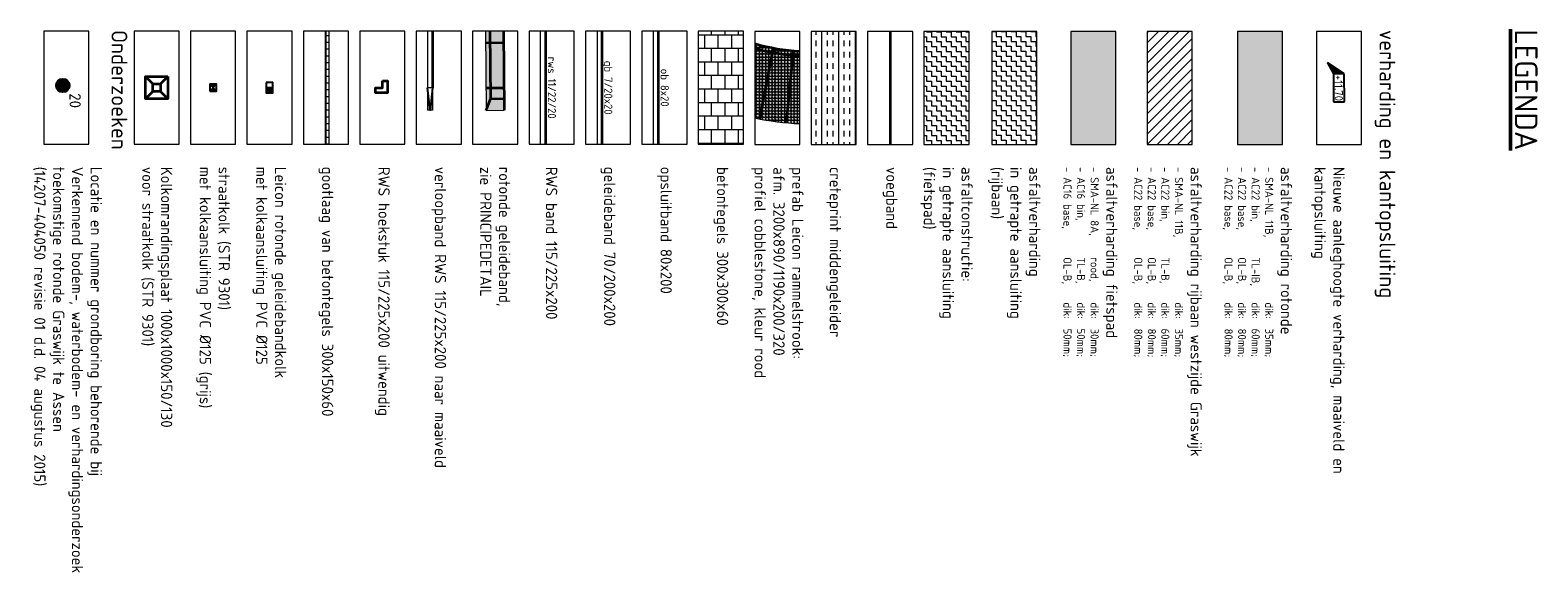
# Model space of a CAD drawing. Header units: metres. Extents: x 233373 to 233535, y 554162 to 554421.
# Tile 17 of 17: x 233373 to 233440, y 554398 to 554421. Entities that reach past the tile are written whole.
import ezdxf
from ezdxf.enums import TextEntityAlignment as Align

# ---------------------------------------------------------------- set-up
doc = ezdxf.new("R2010")
doc.units = ezdxf.units.M
for name, pattern in [('VH-GELEIDEBAND_70X200', [20, 12, -4, 0, -4]), ('VH-OPSLUITBAND_80X200', [14, 8, -2, 2, -2]), ('Xref_Ontwerp nieuwe situatie$0$VH-RWSBAND_110X220', [24, 10, -2, 2, -2, 2, -2, 2, -2])]:
    doc.linetypes.add(name, pattern=pattern)
for name, color, linetype, lineweight, true_color in [('N-WE-MO-ONDERZOEK_BORING-SD', 30, 'Continuous', 25, 0xff7f00), ('N-WE-RI-HWA_KOLK-S', 150, 'Continuous', 25, 0x007fff), ('N-WE-VH-KANTOPSLUITING_GELEIDEBAND_70X200-G', 20, 'VH-GELEIDEBAND_70X200', 35, 0xff3f00), ('N-WE-VH-KANTOPSLUITING_OPSLUITBAND_80X200-G', 150, 'VH-OPSLUITBAND_80X200', 35, 0x007fff), ('N-WE-VH-KANTOPSLUITING_TROTTOIRBAND_RWS_110 220-G', 7, 'Xref_Ontwerp nieuwe situatie$0$VH-RWSBAND_110X220', 35, 0x2db300), ('N-WE-VH-VERHARDING_ASFALT FIETSPAD TRAPFREES 1 LAAG-A', 7, 'Continuous', 18, 0xc99292), ('N-WE-VH-VERHARDING_ASFALT RIJBAAN TRAPFREES 2 LAGEN-A', 7, 'Continuous', 18, 0xc7c7c7), ('N-WE-VH-VERHARDING_ASFALT_A', 7, 'Continuous', 5, 0xacacac), ('N-WE-VH-VERHARDING_ASFALT_HOOFDRIJBAAN-A', 7, 'Continuous', 5, 0xc7c7c7), ('N-WE-VH-VERHARDING_ASFALT_ROOD-A', 7, 'Continuous', 5, 0xc99292), ('N-WE-VH-VERHARDING_ASFALT_VOEGBAND-G', 7, 'Continuous', 35, 0x000099), ('N-WE-VH-VERHARDING_BETON_CRETEPRINT-A', 250, 'Continuous', 9, 0x333333), ('N-WE-VH-VERHARDING_COBBLESTONE-A', 7, 'Continuous', 18, 0xffccd9)]:
    doc.layers.add(name, color=color, linetype=linetype, lineweight=lineweight, true_color=true_color)
for name, color, linetype, lineweight in [('N-WE-VH-GOOT_TEGEL-GD', 170, 'Continuous', 18), ('N-WE-VH-KANTOPSLUITING-T18', 7, 'Continuous', 18), ('N-WE-VH-KANTOPSLUITING_ACHTERKANTBAND-G', 7, 'Continuous', 35), ('N-WE-VH-KANTOPSLUITING_ELEMENT-A', 252, 'Continuous', 18), ('N-WE-VH-KANTOPSLUITING_ELEMENT-G', 7, 'Continuous', 35), ('N-WE-VH-KANTOPSLUITING_ELEMENT_HOEKSTUK-S', 7, 'Continuous', 35), ('N-WE-VH-KANTOPSLUITING_ELEMENT_VERLOOPBAND-S', 7, 'Continuous', 25), ('N-WE-VH-KANTOPSLUITING_VOORKANTBAND-G', 7, 'Continuous', 18), ('N-WE-VH-KANTVERHARDING-G', 7, 'Continuous', 25), ('N-WE-VH-VERHARDING_TEGEL-A', 252, 'Continuous', 18), ('X-XX-AL-HOOGTELABEL_KANTOPSLUITING-S', 7, 'Continuous', 25), ('X-XX-AL-LEGENDA-G', 7, 'Continuous', 18), ('X-XX-AL-LEGENDA-T25', 7, 'Continuous', 25), ('X-XX-AL-LEGENDA-T50', 7, 'Continuous', 50)]:
    doc.layers.add(name, color=color, linetype=linetype, lineweight=lineweight)
doc.styles.add('NLCS-ISO', font='NLCS-ISO.ttf')
doc.styles.add('NLCS-ISO-ANNOTATIEF-T18', font='NLCS-ISO.ttf', dxfattribs={"height": 1.8})
doc.styles.add('NLCS-ISO-ANNOTATIEF-T25', font='NLCS-ISO.ttf', dxfattribs={"height": 2.5})
doc.styles.add('Xref_Ontwerp nieuwe situatie$0$NLCS-ISO', font='NLCS-ISO.ttf')
pattern_1 = [(270, (46534.67621, 111261.8598), (0.21875, -0.21875), [0.21875, -0.21875]), (0, (46534.67621, 111261.64106), (0.21875, 0.21875), [0.21875, -0.21875])]
pattern_2 = [(270, (46540.11415, 111261.8492), (0.21875, -0.21875), [0.21875, -0.21875]), (0, (46540.11415, 111261.63045), (0.21875, 0.21875), [0.21875, -0.21875])]

# ---------------------------------------------------------------- blocks, each defined once
blk = doc.blocks.new('SAL-HOOGTELABEL_KANTOPSLUITING_02-SO')
for p, q in [((2.46, 3.71), (0, 0)), ((2.46, 3.71), (2.46, 1.31)), ((8.66, 3.71), (2.46, 3.71)), ((8.66, 1.31), (8.66, 3.71)), ((0, 0), (2.46, 1.31)), ((2.46, 1.31), (8.66, 1.31))]:
    blk.add_line(p, q)
blk.add_solid([(2.46, 3.71), (0, 0), (2.46, 1.31)])
at = {"style": 'Xref_Ontwerp nieuwe situatie$0$NLCS-ISO'}
blk.add_attdef('...', text='', height=1.8, dxfattribs=at).set_placement((5.58, 2.47), align=Align.MIDDLE)
blk = doc.blocks.new('*U17')
at = {"layer": 'N-WE-VH-GOOT_TEGEL-GD', "ltscale": 0.2}
blk.add_line((0, 0), (0, 0.15), dxfattribs=at)
blk = doc.blocks.new('*U18')
at = {"layer": 'N-WE-VH-GOOT_TEGEL-GD', "color": 0, "linetype": 'ByBlock', "lineweight": -2, "transparency": 16777216, "rotation": 90}
for p in [(233386.091, 554420.953), (233386.091, 554420.653), (233386.091, 554420.353), (233386.091, 554420.053), (233386.091, 554419.753), (233386.091, 554419.453), (233386.091, 554419.153), (233386.091, 554418.853), (233386.091, 554418.553), (233386.091, 554418.253), (233386.091, 554417.953), (233386.091, 554417.653), (233386.091, 554417.353), (233386.091, 554417.053), (233386.091, 554416.753), (233386.091, 554416.453), (233386.091, 554416.153)]:
    blk.add_blockref('*U17', p, dxfattribs=at)
blk = doc.blocks.new('N-SVH-KOLKOMRANDING 1000x1000x150 mm')
at = {"layer": 'N-WE-VH-KANTOPSLUITING_ELEMENT-G', "ltscale": 0.2}
for p, q in [((-0.175, 0.175), (-0.5, 0.5)), ((0.175, 0.175), (0.5, 0.5)), ((-0.175, -0.175), (-0.5, -0.5)), ((0.175, -0.175), (0.5, -0.5))]:
    blk.add_line(p, q, dxfattribs=at)
at = {"layer": 'N-WE-VH-KANTOPSLUITING_ELEMENT-G', "ltscale": 0.2, "flags": 128}
for points in [[(-0.5, 0.5), (0.5, 0.5), (0.5, -0.5), (-0.5, -0.5)], [(-0.175, 0.175), (0.175, 0.175), (0.175, -0.175), (-0.175, -0.175)]]:
    blk.add_lwpolyline(points, close=True, dxfattribs=at)
blk = doc.blocks.new('SMO-BODEM_BORING-SO')
h = blk.add_hatch(color=256)
edge = h.paths.add_edge_path()
edge.add_arc((0, 0), 1.5, 0, 360)
at = {"color": 0, "linetype": 'Continuous'}
blk.add_circle((0, 0), 1.5, dxfattribs=at)
at = {"style": 'NLCS-ISO'}
blk.add_attdef('NR', (1.72, 1.49), '', height=2.5, dxfattribs=at)
blk = doc.blocks.new('*U19')
at = {"layer": 'N-WE-VH-GOOT_TEGEL-GD', "ltscale": 0.2}
blk.add_line((0, 0), (0, 0.15), dxfattribs=at)
blk = doc.blocks.new('*U20')
at = {"layer": 'N-WE-VH-GOOT_TEGEL-GD', "color": 0, "linetype": 'ByBlock', "lineweight": -2, "transparency": 16777216, "rotation": 90}
for p in [(233381.681, 554420.953), (233381.681, 554420.653), (233381.681, 554420.353), (233381.681, 554420.053), (233381.681, 554419.753), (233381.681, 554419.453), (233381.681, 554419.153), (233381.681, 554418.853), (233381.681, 554418.553), (233381.681, 554418.253), (233381.681, 554417.953), (233381.681, 554417.653), (233381.681, 554417.353), (233381.681, 554417.053), (233381.681, 554416.753), (233381.681, 554416.453), (233381.681, 554416.153)]:
    blk.add_blockref('*U19', p, dxfattribs=at)
blk = doc.blocks.new('N-SRI-KOLK_RWS-SO')
at = {"ltscale": 0.1}
blk.add_hatch(color=256, dxfattribs=at).paths.add_polyline_path([(0, 0), (1.125, 0), (1.125, 1.5), (0, 1.5)])
blk.add_line((0, 0), (0, 1.5), dxfattribs=at)
at = {"flags": 128}
blk.add_lwpolyline([(-1.125, 0), (1.125, 0), (1.125, 1.5), (-1.125, 1.5)], close=True, dxfattribs=at)
at = {"ltscale": 0.1, "flags": 128}
blk.add_lwpolyline([(0, 0), (1.125, 0), (1.125, 1.5), (0, 1.5)], close=True, dxfattribs=at)
blk = doc.blocks.new('N-SRI-KOLK_STRAAT_300X300-SO')
h = blk.add_hatch(color=256)
h.dxf.hatch_style = 1
h.paths.add_polyline_path([(0.75, 1.5), (-0.75, 1.5), (0, 0.75)])
h.paths.add_polyline_path([(0, 0.75), (-0.75, 0), (0.75, 0)])
for p, q in [((-0.75, 0), (0.75, 1.5)), ((0.75, 0), (-0.75, 1.5))]:
    blk.add_line(p, q)
at = {"flags": 128}
blk.add_lwpolyline([(-0.75, 0), (0.75, 0), (0.75, 1.5), (-0.75, 1.5)], close=True, dxfattribs=at)

msp = doc.modelspace()

# ---------------------------------------------------------------- hatches: boundary and pattern name
at = {"layer": 'N-WE-VH-KANTOPSLUITING_ELEMENT-A'}
h = msp.add_hatch(color=256, dxfattribs=at)
h.dxf.hatch_style = 1
h.paths.add_polyline_path([(233393.836, 554417.654), (233393.806, 554421.153), (233393.017, 554421.147), (233393.046, 554417.647)])
h = msp.add_hatch(color=256, dxfattribs=at)
h.dxf.hatch_style = 1
h.paths.add_polyline_path([(233393.836, 554417.654), (233393.806, 554421.153), (233393.017, 554421.147), (233393.046, 554417.647)])
at = {"layer": 'N-WE-VH-VERHARDING_ASFALT FIETSPAD TRAPFREES 1 LAAG-A', "ltscale": 0.2}
h = msp.add_hatch(dxfattribs=at)
h.set_pattern_fill('AVH-ASFALT_FREESVAK', color=256, scale=0.7, style=0, pattern_type=2)
h.set_pattern_definition(pattern_2)
h.paths.add_polyline_path([(233412.441, 554416.143), (233414.441, 554416.143), (233414.441, 554421.143), (233412.441, 554421.143)])
h = msp.add_hatch(dxfattribs=at)
h.set_pattern_fill('AVH-ASFALT_FREESVAK', color=256, scale=0.7, style=0, pattern_type=2)
h.set_pattern_definition(pattern_2)
h.paths.add_polyline_path([(233412.441, 554416.143), (233414.441, 554416.143), (233414.441, 554421.143), (233412.441, 554421.143)])
at = {"layer": 'N-WE-VH-VERHARDING_ASFALT RIJBAAN TRAPFREES 2 LAGEN-A', "ltscale": 0.2}
h = msp.add_hatch(dxfattribs=at)
h.set_pattern_fill('AVH-ASFALT_FREESVAK', color=256, scale=0.7, style=0, pattern_type=2)
h.set_pattern_definition(pattern_1)
h.paths.add_polyline_path([(233415.441, 554416.143), (233417.441, 554416.143), (233417.441, 554421.143), (233415.441, 554421.143)])
h = msp.add_hatch(dxfattribs=at)
h.set_pattern_fill('AVH-ASFALT_FREESVAK', color=256, scale=0.7, style=0, pattern_type=2)
h.set_pattern_definition(pattern_1)
h.paths.add_polyline_path([(233415.441, 554416.143), (233417.441, 554416.143), (233417.441, 554421.143), (233415.441, 554421.143)])
at = {"layer": 'N-WE-VH-VERHARDING_ASFALT_A'}
h = msp.add_hatch(dxfattribs=at)
h.set_pattern_fill('ANSI31', color=256, scale=0.1)
h.set_pattern_definition([(45, (0.5, 0), (-0.22450640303, 0.22450640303), [])])
h.paths.add_polyline_path([(233422.327, 554421.143), (233424.327, 554421.143), (233424.327, 554416.143), (233422.327, 554416.143)])
at = {"layer": 'N-WE-VH-VERHARDING_ASFALT_HOOFDRIJBAAN-A'}
h = msp.add_hatch(color=256, dxfattribs=at)
h.dxf.hatch_style = 1
h.paths.add_polyline_path([(233428.327, 554421.143), (233426.327, 554421.143), (233426.327, 554416.143), (233428.327, 554416.143)])
at = {"layer": 'N-WE-VH-VERHARDING_ASFALT_ROOD-A'}
h = msp.add_hatch(color=256, dxfattribs=at)
h.dxf.hatch_style = 1
h.paths.add_polyline_path([(233418.941, 554421.143), (233420.941, 554421.143), (233420.941, 554416.143), (233418.941, 554416.143)])
at = {"layer": 'N-WE-VH-VERHARDING_BETON_CRETEPRINT-A'}
h = msp.add_hatch(dxfattribs=at)
h.set_pattern_fill('AVH-BETON_GEWAPEND', color=256, angle=90, pattern_type=2)
h.set_pattern_definition([(90, (-2.5893, -0.0106), (-0.75, -3e-11), []), (90, (-2.8393, -0.0106), (-0.75, -3e-11), [0.25, -0.25]), (90, (-3.0893, -0.0106), (-0.75, -3e-11), [0.25, -0.25])])
h.paths.add_polyline_path([(233407.441, 554416.143), (233409.441, 554416.143), (233409.441, 554421.143), (233407.441, 554421.143)])
at = {"layer": 'N-WE-VH-VERHARDING_COBBLESTONE-A', "ltscale": 0.2}
h = msp.add_hatch(dxfattribs=at)
h.set_pattern_fill('AVH-COBBLESTONE', color=256, style=0, pattern_type=2)
h.set_pattern_definition([(0, (-1.54927, -0.0106), (0, 0.14), [0.06, -0.08]), (90, (-1.58927, 0.0294), (-0.14, 9e-18), [0.06, -0.08]), (45, (-1.62927, -0.0106), (-0.14, 0.14), [0.056568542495, -0.14142135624]), (45, (-1.48927, -0.0106), (-0.14, 0.14), [0.056568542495, -0.14142135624]), (45, (-1.58927, -0.0506), (-0.14, 0.14), [0.056568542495, -0.14142135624]), (45, (-1.44927, -0.0506), (-0.14, 0.14), [0.056568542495, -0.14142135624]), (135, (-1.54927, -0.0106), (-0.14, -0.14), [0.056568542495, -0.14142135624]), (135, (-1.58927, -0.0506), (-0.14, -0.14), [0.056568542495, -0.14142135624]), (135, (-1.40927, -0.0106), (-0.14, -0.14), [0.056568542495, -0.14142135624]), (135, (-1.44927, -0.0506), (-0.14, -0.14), [0.056568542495, -0.14142135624])])
h.paths.add_polyline_path([(233406.941, 554420.264, -0.053257), (233404.941, 554420.604), (233404.941, 554417.312, 0.039589), (233406.941, 554417.059)])
msp.add_hatch(color=256, dxfattribs=at).paths.add_polyline_path([(233406.941, 554420.264, -0.053257), (233404.941, 554420.604), (233404.941, 554417.312, 0.039589), (233406.941, 554417.059)])
at = {"layer": 'N-WE-VH-VERHARDING_TEGEL-A'}
h = msp.add_hatch(dxfattribs=at)
h.set_pattern_fill('AVH-TEGEL_300X300_HALFST', color=256, scale=2, angle=270, pattern_type=2)
h.set_pattern_definition([(270, (-0.58927, 0), (0.3, -0.6), [0.6, -0.6]), (0, (-0.58927, 0), (1e-16, 0.6), [])])
h.paths.add_polyline_path([(233402.441, 554416.153), (233404.441, 554416.153), (233404.441, 554421.153), (233402.441, 554421.153)])

# ---------------------------------------------------------------- linework, layer by layer
at = {"lineweight": 18}
msp.add_lwpolyline([(233418.941, 554421.143), (233418.941, 554416.143), (233420.941, 554416.143), (233420.941, 554421.143)], close=True, dxfattribs=at)
at = {"layer": 'N-WE-VH-GOOT_TEGEL-GD', "ltscale": 0.2}
msp.add_line((233386.091, 554416.153), (233386.091, 554421.153), dxfattribs=at)
at = {"layer": 'N-WE-VH-KANTOPSLUITING_ACHTERKANTBAND-G', "ltscale": 0.2}
msp.add_lwpolyline([(233393.806, 554421.153), (233393.836, 554417.654)], dxfattribs=at)
msp.add_lwpolyline([(233404.941, 554420.604, 0.053257), (233406.941, 554420.264)], format="xyb", dxfattribs=at)
at = {"layer": 'N-WE-VH-KANTOPSLUITING_ELEMENT-G'}
for points in [[(233393.207, 554421.148), (233393.232, 554418.148)], [(233393.021, 554420.647), (233393.811, 554420.653)], [(233393.038, 554418.647), (233393.828, 554418.654)], [(233393.046, 554417.647), (233393.232, 554418.148)], [(233393.832, 554418.154), (233393.232, 554418.148)]]:
    msp.add_lwpolyline(points, dxfattribs=at)
at = {"layer": 'N-WE-VH-KANTOPSLUITING_ELEMENT-G', "ltscale": 0.2}
msp.add_lwpolyline([(233404.941, 554420.396, 0.052128), (233406.941, 554420.064)], format="xyb", dxfattribs=at)
for points in [[(233405.753, 554420.413), (233405.157, 554417.269)], [(233406.639, 554420.288), (233406.339, 554417.102)]]:
    msp.add_lwpolyline(points, dxfattribs=at)
at = {"layer": 'N-WE-VH-KANTOPSLUITING_ELEMENT_HOEKSTUK-S', "flags": 128}
msp.add_lwpolyline([(233388.441, 554418.953), (233388.666, 554418.953), (233388.666, 554418.428), (233388.141, 554418.428), (233388.141, 554418.653), (233388.441, 554418.653)], close=True, dxfattribs=at)
at = {"layer": 'N-WE-VH-KANTOPSLUITING_ELEMENT_VERLOOPBAND-S', "flags": 128}
msp.add_lwpolyline([(233390.666, 554418.653), (233390.554, 554417.653), (233390.441, 554418.653)], dxfattribs=at)
at = {"layer": 'N-WE-VH-KANTOPSLUITING_GELEIDEBAND_70X200-G'}
msp.add_line((233398.166, 554421.153), (233398.166, 554416.153), dxfattribs=at)
at = {"layer": 'N-WE-VH-KANTOPSLUITING_OPSLUITBAND_80X200-G'}
msp.add_line((233400.666, 554421.153), (233400.666, 554416.153), dxfattribs=at)
at = {"layer": 'N-WE-VH-KANTOPSLUITING_TROTTOIRBAND_RWS_110 220-G'}
for p, q in [((233390.666, 554421.153), (233390.666, 554418.653)), ((233395.666, 554421.153), (233395.666, 554416.153))]:
    msp.add_line(p, q, dxfattribs=at)
at = {"layer": 'N-WE-VH-KANTOPSLUITING_VOORKANTBAND-G'}
for p, q in [((233390.441, 554421.153), (233390.441, 554418.653)), ((233395.441, 554421.153), (233395.441, 554416.153)), ((233397.966, 554421.153), (233397.966, 554416.153)), ((233400.441, 554421.153), (233400.441, 554416.153)), ((233390.666, 554418.653), (233390.441, 554418.653)), ((233390.666, 554418.653), (233390.666, 554417.653)), ((233390.666, 554417.653), (233390.441, 554417.653))]:
    msp.add_line(p, q, dxfattribs=at)
at = {"layer": 'N-WE-VH-KANTOPSLUITING_VOORKANTBAND-G', "linetype": 'ByBlock'}
for p, q in [((233393.017, 554421.147), (233393.046, 554417.647)), ((233393.046, 554417.647), (233393.836, 554417.654))]:
    msp.add_line(p, q, dxfattribs=at)
at = {"layer": 'N-WE-VH-KANTOPSLUITING_VOORKANTBAND-G', "flags": 128}
msp.add_lwpolyline([(233390.441, 554418.653), (233390.441, 554417.653)], dxfattribs=at)
at = {"layer": 'N-WE-VH-KANTOPSLUITING_VOORKANTBAND-G', "linetype": 'ByBlock'}
msp.add_arc((233407.532, 554429.796), 12.75, 258.27497, 267.34326, dxfattribs=at)
at = {"layer": 'N-WE-VH-KANTVERHARDING-G', "ltscale": 0.2}
msp.add_line((233385.941, 554416.153), (233385.941, 554421.153), dxfattribs=at)
at = {"layer": 'N-WE-VH-VERHARDING_ASFALT_VOEGBAND-G'}
msp.add_line((233410.941, 554421.143), (233410.941, 554416.143), dxfattribs=at)
at = {"layer": 'X-XX-AL-LEGENDA-G', "ltscale": 0.2, "flags": 128}
for points in [[(233375.441, 554421.153), (233373.441, 554421.153), (233373.441, 554416.153), (233375.441, 554416.153)], [(233379.441, 554421.153), (233377.441, 554421.153), (233377.441, 554416.153), (233379.441, 554416.153)], [(233381.941, 554421.153), (233379.941, 554421.153), (233379.941, 554416.153), (233381.941, 554416.153)], [(233384.441, 554421.153), (233382.441, 554421.153), (233382.441, 554416.153), (233384.441, 554416.153)], [(233386.941, 554421.153), (233384.941, 554421.153), (233384.941, 554416.153), (233386.941, 554416.153)], [(233389.441, 554421.153), (233387.441, 554421.153), (233387.441, 554416.153), (233389.441, 554416.153)], [(233391.941, 554421.153), (233389.941, 554421.153), (233389.941, 554416.153), (233391.941, 554416.153)], [(233394.441, 554421.153), (233392.441, 554421.153), (233392.441, 554416.153), (233394.441, 554416.153)], [(233396.941, 554421.153), (233394.941, 554421.153), (233394.941, 554416.153), (233396.941, 554416.153)], [(233399.441, 554421.153), (233397.441, 554421.153), (233397.441, 554416.153), (233399.441, 554416.153)], [(233401.941, 554421.153), (233399.941, 554421.153), (233399.941, 554416.153), (233401.941, 554416.153)], [(233404.441, 554421.153), (233402.441, 554421.153), (233402.441, 554416.153), (233404.441, 554416.153)], [(233406.941, 554421.143), (233404.941, 554421.143), (233404.941, 554416.143), (233406.941, 554416.143)], [(233409.441, 554421.143), (233407.441, 554421.143), (233407.441, 554416.143), (233409.441, 554416.143)], [(233411.941, 554421.143), (233409.941, 554421.143), (233409.941, 554416.143), (233411.941, 554416.143)], [(233414.441, 554421.143), (233412.441, 554421.143), (233412.441, 554416.143), (233414.441, 554416.143)], [(233417.441, 554421.143), (233415.441, 554421.143), (233415.441, 554416.143), (233417.441, 554416.143)], [(233424.327, 554421.143), (233422.327, 554421.143), (233422.327, 554416.143), (233424.327, 554416.143)], [(233428.327, 554421.143), (233426.327, 554421.143), (233426.327, 554416.143), (233428.327, 554416.143)], [(233431.827, 554421.143), (233429.827, 554421.143), (233429.827, 554416.143), (233431.827, 554416.143)]]:
    msp.add_lwpolyline(points, close=True, dxfattribs=at)

# ---------------------------------------------------------------- block references
at = {"rotation": 270}
msp.add_blockref('N-SVH-KOLKOMRANDING 1000x1000x150 mm', (233378.441, 554418.653), dxfattribs=at)
msp.add_blockref('N-SVH-KOLKOMRANDING 1000x1000x150 mm', (233378.441, 554418.653), dxfattribs=at)
at = {"layer": 'N-WE-MO-ONDERZOEK_BORING-SD', "xscale": 0.2, "yscale": 0.2, "zscale": 0.2, "rotation": 270}
msp.add_blockref('SMO-BODEM_BORING-SO', (233374.281, 554418.75), dxfattribs=at).add_auto_attribs({'NR': '20'})
msp.add_blockref('SMO-BODEM_BORING-SO', (233374.281, 554418.75), dxfattribs=at).add_auto_attribs({'NR': '20'})
at = {"layer": 'N-WE-RI-HWA_KOLK-S', "xscale": 0.2, "yscale": 0.2, "zscale": 0.2}
msp.add_blockref('N-SRI-KOLK_STRAAT_300X300-SO', (233380.941, 554418.503), dxfattribs=at)
at = {"layer": 'N-WE-RI-HWA_KOLK-S', "xscale": 0.2, "yscale": 0.2, "zscale": 0.2, "rotation": 270.0000000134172}
msp.add_blockref('N-SRI-KOLK_RWS-SO', (233383.291, 554418.653), dxfattribs=at)
at = {"layer": 'N-WE-VH-GOOT_TEGEL-GD'}
for name, p in [('*U18', (0, 0)), ('*U20', (4.411, 0))]:
    msp.add_blockref(name, p, dxfattribs=at)
at = {"layer": 'X-XX-AL-HOOGTELABEL_KANTOPSLUITING-S', "xscale": 0.2, "yscale": 0.2, "zscale": 0.2, "rotation": 270.4902606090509}
msp.add_blockref('SAL-HOOGTELABEL_KANTOPSLUITING_02-SO', (233430.315, 554419.751), dxfattribs=at).add_auto_attribs({'...': '+11.70'})
msp.add_blockref('SAL-HOOGTELABEL_KANTOPSLUITING_02-SO', (233430.315, 554419.751), dxfattribs=at).add_auto_attribs({'...': '+11.70'})

# ---------------------------------------------------------------- texts
at = {"char_height": 0.5, "attachment_point": 4, "rotation": 270, "style": 'NLCS-ISO'}
for s, insert, width in [('asfaltverharding fietspad\\P{\\H0.72x;- SMA-NL 8A, ^Irood,^Idik:  30mm;\\P- AC16 bin,   ^ITL-B, ^Idik:  50mm;\\P- AC16 base,  ^IOL-B, ^Idik:  50mm;}', (233419.775, 554415.143), 10.84676), ('asfaltverharding rijbaan westzijde Graswijk\\P{\\H0.72x;- SMA-NL 11B,^I    ^Idik:  35mm;\\P- AC22 bin,   ^ITL-B,^Idik:  60mm;\\P- AC22 base, ^IOL-B,^Idik:  80mm;\\P- AC22 base, ^IOL-B,^Idik:  80mm;}', (233423.211, 554415.143), 13.8797), ('asfaltverharding rotonde\\P{\\H0.72x;- SMA-NL 11B,^I    ^Idik:  35mm;\\P- AC22 bin,   ^ITL-IB,^Idik:  60mm;\\P- AC22 base, ^IOL-B,^Idik:  80mm;\\P- AC22 base, ^IOL-B,^Idik:  80mm;}', (233427.211, 554415.143), 13.8797)]:
    msp.add_mtext(s, dxfattribs=dict(at, insert=insert, width=width))
at = {"layer": 'N-WE-VH-KANTOPSLUITING-T18', "ltscale": 0.2, "style": 'NLCS-ISO-ANNOTATIEF-T18'}
for s, p in [('rws 11/22/20', (233395.666, 554418.653)), ('rws 11/22/20', (233395.666, 554418.653)), ('gb 7/20x20', (233398.166, 554418.653)), ('gb 7/20x20', (233398.166, 554418.653)), ('ob 8x20', (233400.666, 554418.653)), ('ob 8x20', (233400.666, 554418.653))]:
    msp.add_text(s, height=0.36, rotation=270, dxfattribs=at).set_placement(p, align=Align.BOTTOM_CENTER)
at = {"layer": 'X-XX-AL-LEGENDA-T25', "style": 'NLCS-ISO-ANNOTATIEF-T25'}
for s, p in [('Onderzoeken', (233376.441, 554421.203)), ('verharding en kantopsluiting', (233432.627, 554421.213))]:
    msp.add_text(s, height=0.7, rotation=270, dxfattribs=at).set_placement(p)
at = {"layer": 'X-XX-AL-LEGENDA-T25', "ltscale": 0.2, "char_height": 0.5, "rotation": 270, "style": 'NLCS-ISO-ANNOTATIEF-T25'}
for s, insert, width, attachment_point in [('Locatie en nummer grondboring behorende bij \\PVerkennend bodem-, waterbodem- en verhardingsonderzoek\\Ptoekomstige rotonde Graswijk te Assen\\P(14207-404050 revisie 01 d.d. 04 augustus 2015)', (233374.441, 554415.153), 19.17697, 4), ('Kolkomrandingsplaat 1000x1000x150/130\\Pvoor straatkolk (STR 9301)', (233378.441, 554415.153), 19.09832, 4), ('straatkolk (STR 9301) \\Pmet kolkaansluiting PVC %%C125 (grijs)', (233380.941, 554415.153), 19.09832, 4), ('Leicon rotonde geleidebandkolk \\Pmet kolkaansluiting PVC %%C125', (233383.441, 554415.153), 15.70617, 4), ('\\A1;gootlaag van betontegels 300x150x60', (233385.941, 554415.153), 20.2351, 4), ('\\A1;RWS hoekstuk 115/225x200 uitwendig ', (233388.441, 554415.153), 20.2351, 4), ('\\A1;verloopband RWS 115/225x200 naar maaiveld', (233390.941, 554415.153), 19.98314, 4), ('\\A1;rotonde geleideband, \\Pzie PRINCIPEDETAIL', (233393.441, 554415.153), 13.23788, 4), ('\\A1;RWS band 115/225x200', (233395.941, 554415.153), 13.23788, 4), ('\\A1;geleideband 70/200x200', (233398.441, 554415.153), 13.23788, 4), ('\\A1;opsluitband 80x200', (233400.941, 554415.153), 13.23788, 4), ('\\A1;betontegels 300x300x60', (233403.441, 554415.143), 22.1781, 4), ('\\A1;prefab Leicon rammelstrook:\\Pafm. 3200x890/1190x200/320\\Pprofiel cobblestone, kleur rood', (233405.941, 554415.132), 13.23788, 4), ('\\A1;creteprint middengeleider', (233408.441, 554415.143), 13.23788, 4), ('\\A1;voegband', (233410.941, 554415.143), 13.23788, 4), ('\\A1;asfaltconstructie:\\Pin getrapte aansluiting\\P(fietspad)', (233413.441, 554415.143), 13.23788, 4), ('\\A1;asfaltverharding\\Pin getrapte aansluiting\\P(rijbaan)', (233416.441, 554415.143), 13.23788, 4), ('Nieuwe aanleghoogte verharding, maaiveld en \\Pkantopsluiting', (233431.077, 554415.143), 19.07137, 1)]:
    msp.add_mtext(s, dxfattribs=dict(at, insert=insert, width=width, attachment_point=attachment_point))
at = {"layer": 'X-XX-AL-LEGENDA-T50', "style": 'NLCS-ISO'}
msp.add_text('%%ULEGENDA', height=1, rotation=270, dxfattribs=at).set_placement((233438.622, 554421.243))

doc.saveas('drawing.dxf')
